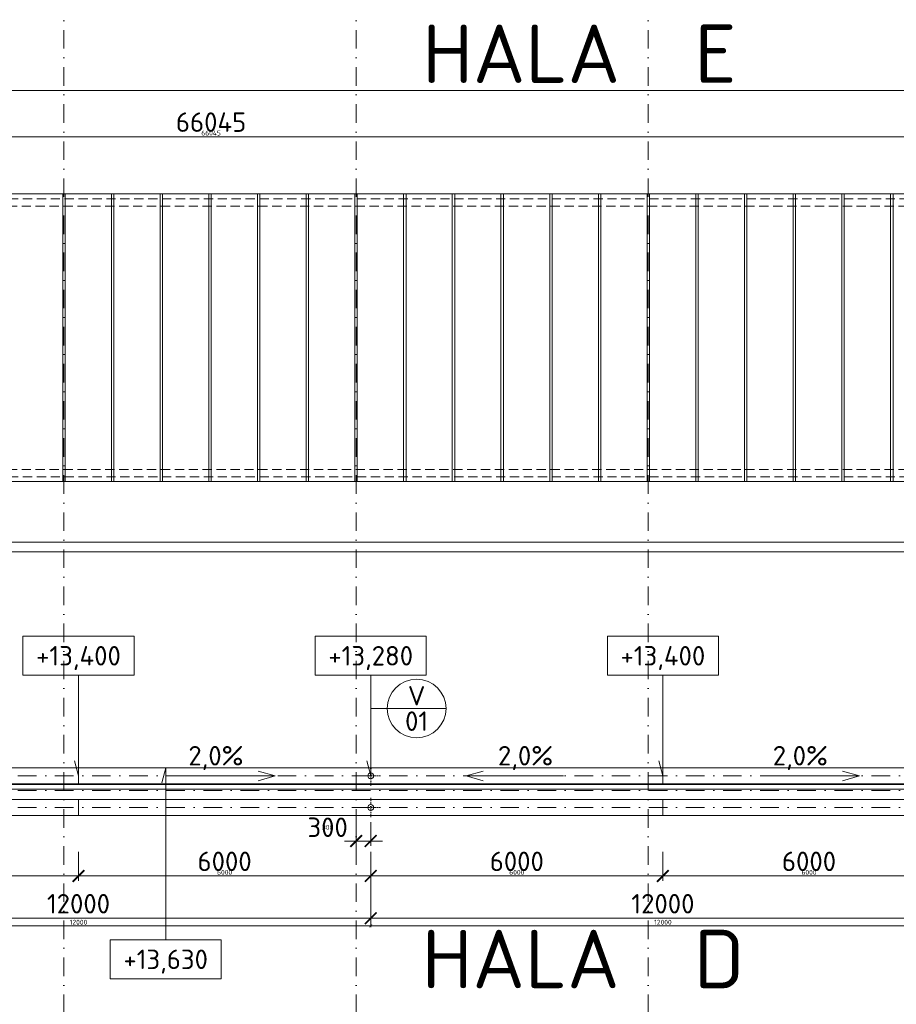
# Model space of a CAD drawing. Header units: millimetres. Extents: x -916886 to 3713765, y -2985421 to 1675785.
# Tile 169 of 256: x 107642 to 125642, y 227259 to 247484. Entities that reach past the tile are written whole.
import ezdxf
from ezdxf.enums import TextEntityAlignment as Align

# ---------------------------------------------------------------- set-up
doc = ezdxf.new("R2010")
doc.units = ezdxf.units.MM
for name, pattern in [('CENTERX2', [101.6, 63.5, -12.7, 12.7, -12.7]), ('DASHDOT', [25.4, 12.7, -6.35, 0, -6.35]), ('ČÁRKOVANÁ', [19.05, 12.7, -6.35])]:
    doc.linetypes.add(name, pattern=pattern)
doc.layers.get('Defpoints').update_dxf_attribs({"color": 8})
for name, color, linetype, lineweight in [('A99_N_kce-pohl', 1, 'Continuous', 9), ('A99_N_koty-200', 5, 'Continuous', 5), ('A99_N_koty-200 @ 200', 5, 'Continuous', 5), ('A99_N_koty-200 @ 50 (2)', 5, 'Continuous', 5), ('A99_N_koty-vysk', 160, 'Continuous', 9), ('A99_N_txt-popis-200', 240, 'Continuous', 5), ('A99_N_znaceni 200', 5, 'Continuous', 5), ('A99_S_kce-pohl', 7, 'Continuous', 5), ('A99_S_osy', 1, 'CENTERX2', 5)]:
    doc.layers.add(name, color=color, linetype=linetype, lineweight=lineweight)
doc.styles.add('A99_kota', font='isocpeur.ttf', dxfattribs={"height": 2})
doc.styles.add('A99_popis', font='isocpeur.ttf')
doc.styles.add('ad_popis 100', font='isocpeur.ttf', dxfattribs={"height": 200})
doc.dimstyles.new('A99_kota_200 new', dxfattribs={"dimscale": 200, "dimtxt": 2, "dimasz": 1.2, "dimexe": 0.5, "dimexo": 1.5, "dimgap": 0.5, "dimtad": 1, "dimdec": 0, "dimzin": 3, "dimdsep": 46, "dimtxsty": 'A99_kota', "dimblk": 'ARCHTICK', "dimcen": 2.5, "dimazin": 2, "dimtfac": 0.75, "dimtdec": 0, "dimtix": 1, "dimtmove": 2, "dimatfit": 0, "dimfxl": 0, "dimtolj": 1, "dimtzin": 0, "dimlwd": 5, "dimlwe": 5, "dimarcsym": 0})

# ---------------------------------------------------------------- blocks, each defined once
blk = doc.blocks.new('_ArchTick')
at = {"color": 0, "linetype": 'ByBlock', "const_width": 0.15}
blk.add_lwpolyline([(-0.5, -0.5), (0.5, 0.5)], dxfattribs=at)
blk = doc.blocks.new('*D3480')
at = {"layer": 'A99_N_koty-200', "color": 0, "linetype": 'Continuous', "lineweight": 5, "transparency": 16777216}
for p, q in [((114550, 231000), (114550, 230512.5)), ((114850, 231000), (114850, 230512.5)), ((114550, 230612.5), (114310, 230612.5)), ((114550, 230612.5), (114850, 230612.5)), ((114850, 230612.5), (115090, 230612.5))]:
    blk.add_line(p, q, dxfattribs=at)
at = {"layer": 'Defpoints', "color": 0, "linetype": 'Continuous', "lineweight": 0, "transparency": 16777216}
for p in [(114550, 231300), (114850, 231300), (114850, 230612.5)]:
    blk.add_point(p, dxfattribs=at)
at = {"layer": 'A99_N_koty-200', "color": 0, "linetype": 'Continuous', "lineweight": 5, "transparency": 16777216, "xscale": 240, "yscale": 240, "zscale": 240}
blk.add_blockref('_ArchTick', (114550, 230612.5), dxfattribs=at)
at = {"layer": 'A99_N_koty-200', "color": 0, "linetype": 'Continuous', "lineweight": 5, "transparency": 16777216, "xscale": 240, "yscale": 240, "zscale": 240, "rotation": 180}
blk.add_blockref('_ArchTick', (114850, 230612.5), dxfattribs=at)
at = {"layer": 'A99_N_koty-200', "color": 0, "linetype": 'Continuous', "transparency": 16777216, "insert": (113965, 230895), "char_height": 400, "attachment_point": 5, "style": 'A99_kota'}
blk.add_mtext('\\A1;300', dxfattribs=at)
blk = doc.blocks.new('*D3481')
at = {"layer": 'A99_N_koty-200', "color": 0, "linetype": 'Continuous', "lineweight": 5, "transparency": 16777216}
for p, q in [((114550, 230812.5), (114550, 230587.5)), ((114850, 230812.5), (114850, 230587.5)), ((114550, 230612.5), (114490, 230612.5)), ((114550, 230612.5), (114850, 230612.5)), ((114850, 230612.5), (114910, 230612.5))]:
    blk.add_line(p, q, dxfattribs=at)
at = {"layer": 'Defpoints', "color": 0, "linetype": 'Continuous', "lineweight": 0, "transparency": 16777216}
for p in [(114550, 231300), (114850, 231300), (114850, 230612.5)]:
    blk.add_point(p, dxfattribs=at)
at = {"layer": 'A99_N_koty-200', "color": 0, "linetype": 'Continuous', "lineweight": 5, "transparency": 16777216, "xscale": 60, "yscale": 60, "zscale": 60}
blk.add_blockref('_ArchTick', (114550, 230612.5), dxfattribs=at)
at = {"layer": 'A99_N_koty-200', "color": 0, "linetype": 'Continuous', "lineweight": 5, "transparency": 16777216, "xscale": 60, "yscale": 60, "zscale": 60, "rotation": 180}
blk.add_blockref('_ArchTick', (114850, 230612.5), dxfattribs=at)
at = {"layer": 'A99_N_koty-200', "color": 0, "linetype": 'Continuous', "transparency": 16777216, "insert": (113965, 230895), "char_height": 100, "attachment_point": 5, "style": 'A99_kota'}
blk.add_mtext('\\A1;300', dxfattribs=at)
blk = doc.blocks.new('*D3486')
at = {"layer": 'A99_N_koty-200', "color": 0, "linetype": 'Continuous', "lineweight": 5, "transparency": 16777216}
for p, q in [((102850, 229825), (102850, 228925)), ((114850, 229825), (114850, 228925)), ((102850, 229025), (114850, 229025))]:
    blk.add_line(p, q, dxfattribs=at)
at = {"layer": 'Defpoints', "color": 0, "linetype": 'Continuous', "lineweight": 0, "transparency": 16777216}
for p in [(102850, 231300), (114850, 231300), (114850, 229025)]:
    blk.add_point(p, dxfattribs=at)
at = {"layer": 'A99_N_koty-200', "color": 0, "linetype": 'Continuous', "lineweight": 5, "transparency": 16777216, "xscale": 240, "yscale": 240, "zscale": 240, "rotation": 180}
blk.add_blockref('_ArchTick', (102850, 229025), dxfattribs=at)
at = {"layer": 'A99_N_koty-200', "color": 0, "linetype": 'Continuous', "lineweight": 5, "transparency": 16777216, "xscale": 240, "yscale": 240, "zscale": 240}
blk.add_blockref('_ArchTick', (114850, 229025), dxfattribs=at)
at = {"layer": 'A99_N_koty-200', "color": 0, "linetype": 'Continuous', "transparency": 16777216, "insert": (108850, 229325), "char_height": 400, "attachment_point": 5, "style": 'A99_kota'}
blk.add_mtext('\\A1;12000', dxfattribs=at)
blk = doc.blocks.new('*D3487')
at = {"layer": 'A99_N_koty-200', "color": 0, "linetype": 'Continuous', "lineweight": 5, "transparency": 16777216}
for p, q in [((102850, 229070), (102850, 228845)), ((114850, 229070), (114850, 228845)), ((102850, 228870), (114850, 228870))]:
    blk.add_line(p, q, dxfattribs=at)
at = {"layer": 'Defpoints', "color": 0, "linetype": 'Continuous', "lineweight": 0, "transparency": 16777216}
for p in [(102850, 231300), (114850, 231300), (114850, 228870)]:
    blk.add_point(p, dxfattribs=at)
at = {"layer": 'A99_N_koty-200', "color": 0, "linetype": 'Continuous', "lineweight": 5, "transparency": 16777216, "xscale": 60, "yscale": 60, "zscale": 60, "rotation": 180}
blk.add_blockref('_ArchTick', (102850, 228870), dxfattribs=at)
at = {"layer": 'A99_N_koty-200', "color": 0, "linetype": 'Continuous', "lineweight": 5, "transparency": 16777216, "xscale": 60, "yscale": 60, "zscale": 60}
blk.add_blockref('_ArchTick', (114850, 228870), dxfattribs=at)
at = {"layer": 'A99_N_koty-200', "color": 0, "linetype": 'Continuous', "transparency": 16777216, "insert": (108850, 228945), "char_height": 100, "attachment_point": 5, "style": 'A99_kota'}
blk.add_mtext('\\A1;12000', dxfattribs=at)
blk = doc.blocks.new('*D3489')
at = {"layer": 'A99_N_koty-200', "color": 0, "linetype": 'Continuous', "lineweight": 5, "transparency": 16777216}
for p, q in [((102850, 230390), (102850, 229795)), ((108850, 230390), (108850, 229795)), ((102850, 229895), (108850, 229895))]:
    blk.add_line(p, q, dxfattribs=at)
at = {"layer": 'Defpoints', "color": 0, "linetype": 'Continuous', "lineweight": 0, "transparency": 16777216}
for p in [(102850, 230690), (108850, 230690), (108850, 229895)]:
    blk.add_point(p, dxfattribs=at)
at = {"layer": 'A99_N_koty-200', "color": 0, "linetype": 'Continuous', "lineweight": 5, "transparency": 16777216, "xscale": 240, "yscale": 240, "zscale": 240, "rotation": 180}
blk.add_blockref('_ArchTick', (102850, 229895), dxfattribs=at)
at = {"layer": 'A99_N_koty-200', "color": 0, "linetype": 'Continuous', "lineweight": 5, "transparency": 16777216, "xscale": 240, "yscale": 240, "zscale": 240}
blk.add_blockref('_ArchTick', (108850, 229895), dxfattribs=at)
at = {"layer": 'A99_N_koty-200', "color": 0, "linetype": 'Continuous', "transparency": 16777216, "insert": (105850, 230195), "char_height": 400, "attachment_point": 5, "style": 'A99_kota'}
blk.add_mtext('\\A1;6000', dxfattribs=at)
blk = doc.blocks.new('*D3490')
at = {"layer": 'A99_N_koty-200', "color": 0, "linetype": 'Continuous', "lineweight": 5, "transparency": 16777216}
for p, q in [((102850, 230095), (102850, 229870)), ((108850, 230095), (108850, 229870)), ((102850, 229895), (108850, 229895))]:
    blk.add_line(p, q, dxfattribs=at)
at = {"layer": 'Defpoints', "color": 0, "linetype": 'Continuous', "lineweight": 0, "transparency": 16777216}
for p in [(102850, 230690), (108850, 230690), (108850, 229895)]:
    blk.add_point(p, dxfattribs=at)
at = {"layer": 'A99_N_koty-200', "color": 0, "linetype": 'Continuous', "lineweight": 5, "transparency": 16777216, "xscale": 60, "yscale": 60, "zscale": 60, "rotation": 180}
blk.add_blockref('_ArchTick', (102850, 229895), dxfattribs=at)
at = {"layer": 'A99_N_koty-200', "color": 0, "linetype": 'Continuous', "lineweight": 5, "transparency": 16777216, "xscale": 60, "yscale": 60, "zscale": 60}
blk.add_blockref('_ArchTick', (108850, 229895), dxfattribs=at)
at = {"layer": 'A99_N_koty-200', "color": 0, "linetype": 'Continuous', "transparency": 16777216, "insert": (105850, 229970), "char_height": 100, "attachment_point": 5, "style": 'A99_kota'}
blk.add_mtext('\\A1;6000', dxfattribs=at)
blk = doc.blocks.new('*D3492')
at = {"layer": 'A99_N_koty-200', "color": 0, "linetype": 'Continuous', "lineweight": 5, "transparency": 16777216}
for p, q in [((108850, 230390), (108850, 229795)), ((114850, 230390), (114850, 229795)), ((114850, 229895), (108850, 229895))]:
    blk.add_line(p, q, dxfattribs=at)
at = {"layer": 'Defpoints', "color": 0, "linetype": 'Continuous', "lineweight": 0, "transparency": 16777216}
for p in [(108850, 230690), (114850, 230690), (108850, 229895)]:
    blk.add_point(p, dxfattribs=at)
at = {"layer": 'A99_N_koty-200', "color": 0, "linetype": 'Continuous', "lineweight": 5, "transparency": 16777216, "xscale": 240, "yscale": 240, "zscale": 240, "rotation": 180}
blk.add_blockref('_ArchTick', (108850, 229895), dxfattribs=at)
at = {"layer": 'A99_N_koty-200', "color": 0, "linetype": 'Continuous', "lineweight": 5, "transparency": 16777216, "xscale": 240, "yscale": 240, "zscale": 240}
blk.add_blockref('_ArchTick', (114850, 229895), dxfattribs=at)
at = {"layer": 'A99_N_koty-200', "color": 0, "linetype": 'Continuous', "transparency": 16777216, "insert": (111850, 230195), "char_height": 400, "attachment_point": 5, "style": 'A99_kota'}
blk.add_mtext('\\A1;6000', dxfattribs=at)
blk = doc.blocks.new('*D3493')
at = {"layer": 'A99_N_koty-200', "color": 0, "linetype": 'Continuous', "lineweight": 5, "transparency": 16777216}
for p, q in [((108850, 230095), (108850, 229870)), ((114850, 230095), (114850, 229870)), ((114850, 229895), (108850, 229895))]:
    blk.add_line(p, q, dxfattribs=at)
at = {"layer": 'Defpoints', "color": 0, "linetype": 'Continuous', "lineweight": 0, "transparency": 16777216}
for p in [(108850, 230690), (114850, 230690), (108850, 229895)]:
    blk.add_point(p, dxfattribs=at)
at = {"layer": 'A99_N_koty-200', "color": 0, "linetype": 'Continuous', "lineweight": 5, "transparency": 16777216, "xscale": 60, "yscale": 60, "zscale": 60, "rotation": 180}
blk.add_blockref('_ArchTick', (108850, 229895), dxfattribs=at)
at = {"layer": 'A99_N_koty-200', "color": 0, "linetype": 'Continuous', "lineweight": 5, "transparency": 16777216, "xscale": 60, "yscale": 60, "zscale": 60}
blk.add_blockref('_ArchTick', (114850, 229895), dxfattribs=at)
at = {"layer": 'A99_N_koty-200', "color": 0, "linetype": 'Continuous', "transparency": 16777216, "insert": (111850, 229970), "char_height": 100, "attachment_point": 5, "style": 'A99_kota'}
blk.add_mtext('\\A1;6000', dxfattribs=at)
blk = doc.blocks.new('*U62')
at = {"color": 0, "linetype": 'ByBlock'}
for p, q in [((5.7, -4), (5.7, -14.35)), ((5.7, -14.35), (5.29, -12.8))]:
    blk.add_line(p, q, dxfattribs=at)
blk.add_lwpolyline([(0, -4), (11.4, -4), (11.4, 0), (0, 0)], close=True, dxfattribs=at)
at = {"color": 0, "linetype": 'ByBlock', "style": 'A99_kota'}
for tag, p in [('VYSKA', (5.7, -2.24)), ('VYSKA_POPIS1', (5.7, -6.04)), ('VYSKA_POPIS2', (5.9, -9.54)), ('VYSKA_POPIS3', (5.9, -13.04))]:
    blk.add_attdef(tag, text='', height=2, dxfattribs=at).set_placement(p, align=Align.MIDDLE)
blk = doc.blocks.new('*D3546')
at = {"layer": 'A99_N_koty-200', "color": 0, "linetype": 'Continuous', "lineweight": 5, "transparency": 16777216}
for p, q in [((114850, 229825), (114850, 228925)), ((126850, 229825), (126850, 228925)), ((114850, 229025), (126850, 229025))]:
    blk.add_line(p, q, dxfattribs=at)
at = {"layer": 'Defpoints', "color": 0, "linetype": 'Continuous', "lineweight": 0, "transparency": 16777216}
for p in [(114850, 231300), (126850, 231300), (126850, 229025)]:
    blk.add_point(p, dxfattribs=at)
at = {"layer": 'A99_N_koty-200', "color": 0, "linetype": 'Continuous', "lineweight": 5, "transparency": 16777216, "xscale": 240, "yscale": 240, "zscale": 240, "rotation": 180}
blk.add_blockref('_ArchTick', (114850, 229025), dxfattribs=at)
at = {"layer": 'A99_N_koty-200', "color": 0, "linetype": 'Continuous', "lineweight": 5, "transparency": 16777216, "xscale": 240, "yscale": 240, "zscale": 240}
blk.add_blockref('_ArchTick', (126850, 229025), dxfattribs=at)
at = {"layer": 'A99_N_koty-200', "color": 0, "linetype": 'Continuous', "transparency": 16777216, "insert": (120850, 229325), "char_height": 400, "attachment_point": 5, "style": 'A99_kota'}
blk.add_mtext('\\A1;12000', dxfattribs=at)
blk = doc.blocks.new('*D3547')
at = {"layer": 'A99_N_koty-200', "color": 0, "linetype": 'Continuous', "lineweight": 5, "transparency": 16777216}
for p, q in [((114850, 229070), (114850, 228845)), ((126850, 229070), (126850, 228845)), ((114850, 228870), (126850, 228870))]:
    blk.add_line(p, q, dxfattribs=at)
at = {"layer": 'Defpoints', "color": 0, "linetype": 'Continuous', "lineweight": 0, "transparency": 16777216}
for p in [(114850, 231300), (126850, 231300), (126850, 228870)]:
    blk.add_point(p, dxfattribs=at)
at = {"layer": 'A99_N_koty-200', "color": 0, "linetype": 'Continuous', "lineweight": 5, "transparency": 16777216, "xscale": 60, "yscale": 60, "zscale": 60, "rotation": 180}
blk.add_blockref('_ArchTick', (114850, 228870), dxfattribs=at)
at = {"layer": 'A99_N_koty-200', "color": 0, "linetype": 'Continuous', "lineweight": 5, "transparency": 16777216, "xscale": 60, "yscale": 60, "zscale": 60}
blk.add_blockref('_ArchTick', (126850, 228870), dxfattribs=at)
at = {"layer": 'A99_N_koty-200', "color": 0, "linetype": 'Continuous', "transparency": 16777216, "insert": (120850, 228945), "char_height": 100, "attachment_point": 5, "style": 'A99_kota'}
blk.add_mtext('\\A1;12000', dxfattribs=at)
blk = doc.blocks.new('*D3549')
at = {"layer": 'A99_N_koty-200', "color": 0, "linetype": 'Continuous', "lineweight": 5, "transparency": 16777216}
for p, q in [((114850, 230390), (114850, 229795)), ((120850, 230390), (120850, 229795)), ((114850, 229895), (120850, 229895))]:
    blk.add_line(p, q, dxfattribs=at)
at = {"layer": 'Defpoints', "color": 0, "linetype": 'Continuous', "lineweight": 0, "transparency": 16777216}
for p in [(114850, 230690), (120850, 230690), (120850, 229895)]:
    blk.add_point(p, dxfattribs=at)
at = {"layer": 'A99_N_koty-200', "color": 0, "linetype": 'Continuous', "lineweight": 5, "transparency": 16777216, "xscale": 240, "yscale": 240, "zscale": 240, "rotation": 180}
blk.add_blockref('_ArchTick', (114850, 229895), dxfattribs=at)
at = {"layer": 'A99_N_koty-200', "color": 0, "linetype": 'Continuous', "lineweight": 5, "transparency": 16777216, "xscale": 240, "yscale": 240, "zscale": 240}
blk.add_blockref('_ArchTick', (120850, 229895), dxfattribs=at)
at = {"layer": 'A99_N_koty-200', "color": 0, "linetype": 'Continuous', "transparency": 16777216, "insert": (117850, 230195), "char_height": 400, "attachment_point": 5, "style": 'A99_kota'}
blk.add_mtext('\\A1;6000', dxfattribs=at)
blk = doc.blocks.new('*D3550')
at = {"layer": 'A99_N_koty-200', "color": 0, "linetype": 'Continuous', "lineweight": 5, "transparency": 16777216}
for p, q in [((114850, 230095), (114850, 229870)), ((120850, 230095), (120850, 229870)), ((114850, 229895), (120850, 229895))]:
    blk.add_line(p, q, dxfattribs=at)
at = {"layer": 'Defpoints', "color": 0, "linetype": 'Continuous', "lineweight": 0, "transparency": 16777216}
for p in [(114850, 230690), (120850, 230690), (120850, 229895)]:
    blk.add_point(p, dxfattribs=at)
at = {"layer": 'A99_N_koty-200', "color": 0, "linetype": 'Continuous', "lineweight": 5, "transparency": 16777216, "xscale": 60, "yscale": 60, "zscale": 60, "rotation": 180}
blk.add_blockref('_ArchTick', (114850, 229895), dxfattribs=at)
at = {"layer": 'A99_N_koty-200', "color": 0, "linetype": 'Continuous', "lineweight": 5, "transparency": 16777216, "xscale": 60, "yscale": 60, "zscale": 60}
blk.add_blockref('_ArchTick', (120850, 229895), dxfattribs=at)
at = {"layer": 'A99_N_koty-200', "color": 0, "linetype": 'Continuous', "transparency": 16777216, "insert": (117850, 229970), "char_height": 100, "attachment_point": 5, "style": 'A99_kota'}
blk.add_mtext('\\A1;6000', dxfattribs=at)
blk = doc.blocks.new('*D3552')
at = {"layer": 'A99_N_koty-200', "color": 0, "linetype": 'Continuous', "lineweight": 5, "transparency": 16777216}
for p, q in [((120850, 230390), (120850, 229795)), ((126850, 230390), (126850, 229795)), ((126850, 229895), (120850, 229895))]:
    blk.add_line(p, q, dxfattribs=at)
at = {"layer": 'Defpoints', "color": 0, "linetype": 'Continuous', "lineweight": 0, "transparency": 16777216}
for p in [(120850, 230690), (126850, 230690), (120850, 229895)]:
    blk.add_point(p, dxfattribs=at)
at = {"layer": 'A99_N_koty-200', "color": 0, "linetype": 'Continuous', "lineweight": 5, "transparency": 16777216, "xscale": 240, "yscale": 240, "zscale": 240, "rotation": 180}
blk.add_blockref('_ArchTick', (120850, 229895), dxfattribs=at)
at = {"layer": 'A99_N_koty-200', "color": 0, "linetype": 'Continuous', "lineweight": 5, "transparency": 16777216, "xscale": 240, "yscale": 240, "zscale": 240}
blk.add_blockref('_ArchTick', (126850, 229895), dxfattribs=at)
at = {"layer": 'A99_N_koty-200', "color": 0, "linetype": 'Continuous', "transparency": 16777216, "insert": (123850, 230195), "char_height": 400, "attachment_point": 5, "style": 'A99_kota'}
blk.add_mtext('\\A1;6000', dxfattribs=at)
blk = doc.blocks.new('*D3553')
at = {"layer": 'A99_N_koty-200', "color": 0, "linetype": 'Continuous', "lineweight": 5, "transparency": 16777216}
for p, q in [((120850, 230095), (120850, 229870)), ((126850, 230095), (126850, 229870)), ((126850, 229895), (120850, 229895))]:
    blk.add_line(p, q, dxfattribs=at)
at = {"layer": 'Defpoints', "color": 0, "linetype": 'Continuous', "lineweight": 0, "transparency": 16777216}
for p in [(120850, 230690), (126850, 230690), (120850, 229895)]:
    blk.add_point(p, dxfattribs=at)
at = {"layer": 'A99_N_koty-200', "color": 0, "linetype": 'Continuous', "lineweight": 5, "transparency": 16777216, "xscale": 60, "yscale": 60, "zscale": 60, "rotation": 180}
blk.add_blockref('_ArchTick', (120850, 229895), dxfattribs=at)
at = {"layer": 'A99_N_koty-200', "color": 0, "linetype": 'Continuous', "lineweight": 5, "transparency": 16777216, "xscale": 60, "yscale": 60, "zscale": 60}
blk.add_blockref('_ArchTick', (126850, 229895), dxfattribs=at)
at = {"layer": 'A99_N_koty-200', "color": 0, "linetype": 'Continuous', "transparency": 16777216, "insert": (123850, 229970), "char_height": 100, "attachment_point": 5, "style": 'A99_kota'}
blk.add_mtext('\\A1;6000', dxfattribs=at)
blk = doc.blocks.new('*U487')
at = {"color": 0, "linetype": 'ByBlock'}
for p, q in [((5.7, 17.65), (5.29, 16.1)), ((5.7, 0), (5.7, 17.65))]:
    blk.add_line(p, q, dxfattribs=at)
blk.add_lwpolyline([(0, -4), (11.4, -4), (11.4, 0), (0, 0)], close=True, dxfattribs=at)
at = {"color": 0, "linetype": 'ByBlock', "style": 'A99_kota'}
for tag, p in [('VYSKA', (5.7, -2.24)), ('VYSKA_POPIS1', (5.7, -6.04)), ('VYSKA_POPIS2', (5.9, -9.54)), ('VYSKA_POPIS3', (5.9, -13.04))]:
    blk.add_attdef(tag, text='', height=2, dxfattribs=at).set_placement(p, align=Align.MIDDLE)
blk = doc.blocks.new('*U20')
at = {"color": 0, "linetype": 'ByBlock'}
blk.add_line((-3.02, 0), (3.02, 0), dxfattribs=at)
blk.add_circle((0, 0), 3.02, dxfattribs=at)
at = {"color": 0, "linetype": 'ByBlock', "style": 'A99_popis'}
for tag, p in [('KATEGORIE', (0, 1.31)), ('PRVEK', (0, -1.3))]:
    blk.add_attdef(tag, text='', height=2, dxfattribs=at).set_placement(p, align=Align.MIDDLE_CENTER)
blk = doc.blocks.new('*D4131')
at = {"layer": 'A99_N_koty-200', "color": 0, "linetype": 'Continuous', "lineweight": 5, "transparency": 16777216}
for p, q in [((11930, 245230), (11930, 246130)), ((11930, 246030), (144620, 246030)), ((144620, 245230), (144620, 246130))]:
    blk.add_line(p, q, dxfattribs=at)
at = {"layer": 'Defpoints', "color": 0, "linetype": 'Continuous', "lineweight": 0, "transparency": 16777216}
for p in [(144620, 246030), (11930, 243905), (144620, 243905)]:
    blk.add_point(p, dxfattribs=at)
at = {"layer": 'A99_N_koty-200', "color": 0, "linetype": 'Continuous', "lineweight": 5, "transparency": 16777216, "xscale": 240, "yscale": 240, "zscale": 240, "rotation": 180}
blk.add_blockref('_ArchTick', (11930, 246030), dxfattribs=at)
at = {"layer": 'A99_N_koty-200', "color": 0, "linetype": 'Continuous', "lineweight": 5, "transparency": 16777216, "xscale": 240, "yscale": 240, "zscale": 240}
blk.add_blockref('_ArchTick', (144620, 246030), dxfattribs=at)
at = {"layer": 'A99_N_koty-200', "color": 0, "linetype": 'Continuous', "transparency": 16777216, "insert": (77020, 246330), "char_height": 400, "attachment_point": 5, "style": 'A99_kota'}
blk.add_mtext('\\A1;132690', dxfattribs=at)
blk = doc.blocks.new('*D4132')
at = {"layer": 'A99_N_koty-200', "color": 0, "linetype": 'Continuous', "lineweight": 5, "transparency": 16777216}
for p, q in [((11930, 245830), (11930, 246055)), ((11930, 246030), (144620, 246030)), ((144620, 245830), (144620, 246055))]:
    blk.add_line(p, q, dxfattribs=at)
at = {"layer": 'Defpoints', "color": 0, "linetype": 'Continuous', "lineweight": 0, "transparency": 16777216}
for p in [(144620, 246030), (11930, 243905), (144620, 243905)]:
    blk.add_point(p, dxfattribs=at)
at = {"layer": 'A99_N_koty-200', "color": 0, "linetype": 'Continuous', "lineweight": 5, "transparency": 16777216, "xscale": 60, "yscale": 60, "zscale": 60, "rotation": 180}
blk.add_blockref('_ArchTick', (11930, 246030), dxfattribs=at)
at = {"layer": 'A99_N_koty-200', "color": 0, "linetype": 'Continuous', "lineweight": 5, "transparency": 16777216, "xscale": 60, "yscale": 60, "zscale": 60}
blk.add_blockref('_ArchTick', (144620, 246030), dxfattribs=at)
at = {"layer": 'A99_N_koty-200', "color": 0, "linetype": 'Continuous', "transparency": 16777216, "insert": (78275, 246105), "char_height": 100, "attachment_point": 5, "style": 'A99_kota'}
blk.add_mtext('\\A1;132690', dxfattribs=at)
blk = doc.blocks.new('*D4182')
at = {"layer": 'A99_N_koty-200', "color": 0, "linetype": 'Continuous', "lineweight": 5, "transparency": 16777216}
for p, q in [((5860, 236755), (5860, 236855)), ((150690, 236755), (150690, 236855)), ((5860, 236755), (150690, 236755))]:
    blk.add_line(p, q, dxfattribs=at)
at = {"layer": 'Defpoints', "color": 0, "linetype": 'Continuous', "lineweight": 0, "transparency": 16777216}
for p in [(150690, 236755), (150690, 236755), (5860, 236550)]:
    blk.add_point(p, dxfattribs=at)
at = {"layer": 'A99_N_koty-200', "color": 0, "linetype": 'Continuous', "lineweight": 5, "transparency": 16777216, "xscale": 240, "yscale": 240, "zscale": 240, "rotation": 180}
blk.add_blockref('_ArchTick', (5860, 236755), dxfattribs=at)
at = {"layer": 'A99_N_koty-200', "color": 0, "linetype": 'Continuous', "lineweight": 5, "transparency": 16777216, "xscale": 240, "yscale": 240, "zscale": 240}
blk.add_blockref('_ArchTick', (150690, 236755), dxfattribs=at)
at = {"layer": 'A99_N_koty-200', "color": 0, "linetype": 'Continuous', "transparency": 16777216, "insert": (76950, 237055), "char_height": 400, "attachment_point": 5, "style": 'A99_kota'}
blk.add_mtext('\\A1;144830', dxfattribs=at)
blk = doc.blocks.new('*D4183')
at = {"layer": 'A99_N_koty-200', "color": 0, "linetype": 'Continuous', "lineweight": 5, "transparency": 16777216}
for p, q in [((150690, 236680), (150690, 236525)), ((5860, 236550), (5860, 236575)), ((5860, 236550), (150690, 236550))]:
    blk.add_line(p, q, dxfattribs=at)
at = {"layer": 'Defpoints', "color": 0, "linetype": 'Continuous', "lineweight": 0, "transparency": 16777216}
for p in [(150690, 236755), (5860, 236550), (150690, 236550)]:
    blk.add_point(p, dxfattribs=at)
at = {"layer": 'A99_N_koty-200', "color": 0, "linetype": 'Continuous', "lineweight": 5, "transparency": 16777216, "xscale": 60, "yscale": 60, "zscale": 60, "rotation": 180}
blk.add_blockref('_ArchTick', (5860, 236550), dxfattribs=at)
at = {"layer": 'A99_N_koty-200', "color": 0, "linetype": 'Continuous', "lineweight": 5, "transparency": 16777216, "xscale": 60, "yscale": 60, "zscale": 60}
blk.add_blockref('_ArchTick', (150690, 236550), dxfattribs=at)
at = {"layer": 'A99_N_koty-200', "color": 0, "linetype": 'Continuous', "transparency": 16777216, "insert": (78275, 236625), "char_height": 100, "attachment_point": 5, "style": 'A99_kota'}
blk.add_mtext('\\A1;144830', dxfattribs=at)
blk = doc.blocks.new('*D4341')
at = {"layer": 'A99_N_koty-200', "color": 0, "linetype": 'Continuous', "lineweight": 5, "transparency": 16777216}
for p, q in [((78550, 244280), (78550, 245180)), ((144595, 244280), (144595, 245180)), ((144595, 245080), (78550, 245080))]:
    blk.add_line(p, q, dxfattribs=at)
at = {"layer": 'Defpoints', "color": 0, "linetype": 'Continuous', "lineweight": 0, "transparency": 16777216}
for p in [(78550, 245080), (78550, 243905), (144595, 243905)]:
    blk.add_point(p, dxfattribs=at)
at = {"layer": 'A99_N_koty-200', "color": 0, "linetype": 'Continuous', "lineweight": 5, "transparency": 16777216, "xscale": 240, "yscale": 240, "zscale": 240, "rotation": 180}
blk.add_blockref('_ArchTick', (78550, 245080), dxfattribs=at)
at = {"layer": 'A99_N_koty-200', "color": 0, "linetype": 'Continuous', "lineweight": 5, "transparency": 16777216, "xscale": 240, "yscale": 240, "zscale": 240}
blk.add_blockref('_ArchTick', (144595, 245080), dxfattribs=at)
at = {"layer": 'A99_N_koty-200', "color": 0, "linetype": 'Continuous', "transparency": 16777216, "insert": (111572.5, 245380), "char_height": 400, "attachment_point": 5, "style": 'A99_kota'}
blk.add_mtext('\\A1;66045', dxfattribs=at)
blk = doc.blocks.new('*D4342')
at = {"layer": 'A99_N_koty-200', "color": 0, "linetype": 'Continuous', "lineweight": 5, "transparency": 16777216}
for p, q in [((78550, 244880), (78550, 245105)), ((144595, 245080), (78550, 245080)), ((144595, 244880), (144595, 245105))]:
    blk.add_line(p, q, dxfattribs=at)
at = {"layer": 'Defpoints', "color": 0, "linetype": 'Continuous', "lineweight": 0, "transparency": 16777216}
for p in [(78550, 245080), (78550, 243905), (144595, 243905)]:
    blk.add_point(p, dxfattribs=at)
at = {"layer": 'A99_N_koty-200', "color": 0, "linetype": 'Continuous', "lineweight": 5, "transparency": 16777216, "xscale": 60, "yscale": 60, "zscale": 60, "rotation": 180}
blk.add_blockref('_ArchTick', (78550, 245080), dxfattribs=at)
at = {"layer": 'A99_N_koty-200', "color": 0, "linetype": 'Continuous', "lineweight": 5, "transparency": 16777216, "xscale": 60, "yscale": 60, "zscale": 60}
blk.add_blockref('_ArchTick', (144595, 245080), dxfattribs=at)
at = {"layer": 'A99_N_koty-200', "color": 0, "linetype": 'Continuous', "transparency": 16777216, "insert": (111572.5, 245155), "char_height": 100, "attachment_point": 5, "style": 'A99_kota'}
blk.add_mtext('\\A1;66045', dxfattribs=at)
blk = doc.blocks.new('*U4844')
at = {"layer": 'A99_N_koty-200 @ 200', "linetype": 'Continuous'}
dim = blk.add_linear_dim(base=(114850, 230612.5), p1=(114550, 231300), p2=(114850, 231300), dimstyle='A99_kota_200 new', override={"dimscale": 200, "dimtix": 1, "dimtofl": 1, "dimtmove": 2, "dimatfit": 0}, dxfattribs=at)
dim.commit()
dim.dimension.update_dxf_attribs({"geometry": '*D3480', "text_midpoint": (113965, 230895), "dimtype": 128})
at = {"layer": 'A99_N_koty-200 @ 50 (2)', "linetype": 'Continuous'}
dim = blk.add_linear_dim(base=(114850, 230612.5), p1=(114550, 231300), p2=(114850, 231300), dimstyle='A99_kota_200 new', override={"dimscale": 50, "dimtix": 1, "dimtofl": 1, "dimtmove": 2, "dimatfit": 0}, dxfattribs=at)
dim.commit()
dim.dimension.update_dxf_attribs({"geometry": '*D3481', "text_midpoint": (113965, 230895), "dimtype": 128})
blk = doc.blocks.new('*U4846')
at = {"layer": 'A99_N_koty-200 @ 200', "linetype": 'Continuous'}
dim = blk.add_linear_dim(base=(114850, 229025), p1=(102850, 231300), p2=(114850, 231300), dimstyle='A99_kota_200 new', override={"dimscale": 200, "dimtix": 1, "dimtofl": 1, "dimtmove": 2, "dimatfit": 0}, dxfattribs=at)
dim.commit()
dim.dimension.update_dxf_attribs({"geometry": '*D3486', "text_midpoint": (108850, 229325)})
at = {"layer": 'A99_N_koty-200 @ 50 (2)', "linetype": 'Continuous'}
dim = blk.add_linear_dim(base=(114850, 228870), p1=(102850, 231300), p2=(114850, 231300), dimstyle='A99_kota_200 new', override={"dimscale": 50, "dimtix": 1, "dimtofl": 1, "dimtmove": 2, "dimatfit": 0}, dxfattribs=at)
dim.commit()
dim.dimension.update_dxf_attribs({"geometry": '*D3487', "text_midpoint": (108850, 228945)})
blk = doc.blocks.new('*U4847')
at = {"layer": 'A99_N_koty-200 @ 200', "linetype": 'Continuous'}
dim = blk.add_linear_dim(base=(108850, 229895), p1=(102850, 230690), p2=(108850, 230690), dimstyle='A99_kota_200 new', override={"dimscale": 200, "dimtix": 1, "dimtofl": 1, "dimtmove": 2, "dimatfit": 0}, dxfattribs=at)
dim.commit()
dim.dimension.update_dxf_attribs({"geometry": '*D3489', "text_midpoint": (105850, 230195)})
at = {"layer": 'A99_N_koty-200 @ 50 (2)', "linetype": 'Continuous'}
dim = blk.add_linear_dim(base=(108850, 229895), p1=(102850, 230690), p2=(108850, 230690), dimstyle='A99_kota_200 new', override={"dimscale": 50, "dimtix": 1, "dimtofl": 1, "dimtmove": 2, "dimatfit": 0}, dxfattribs=at)
dim.commit()
dim.dimension.update_dxf_attribs({"geometry": '*D3490', "text_midpoint": (105850, 229970)})
blk = doc.blocks.new('*U4848')
at = {"layer": 'A99_N_koty-200 @ 200', "linetype": 'Continuous'}
dim = blk.add_linear_dim(base=(108850, 229895), p1=(114850, 230690), p2=(108850, 230690), angle=180, dimstyle='A99_kota_200 new', override={"dimscale": 200, "dimtix": 1, "dimtofl": 1, "dimtmove": 2, "dimatfit": 0}, dxfattribs=at)
dim.commit()
dim.dimension.update_dxf_attribs({"geometry": '*D3492', "text_midpoint": (111850, 230195)})
at = {"layer": 'A99_N_koty-200 @ 50 (2)', "linetype": 'Continuous'}
dim = blk.add_linear_dim(base=(108850, 229895), p1=(114850, 230690), p2=(108850, 230690), angle=180, dimstyle='A99_kota_200 new', override={"dimscale": 50, "dimtix": 1, "dimtofl": 1, "dimtmove": 2, "dimatfit": 0}, dxfattribs=at)
dim.commit()
dim.dimension.update_dxf_attribs({"geometry": '*D3493', "text_midpoint": (111850, 229970)})
blk = doc.blocks.new('*U4866')
at = {"layer": 'A99_N_koty-200 @ 200', "linetype": 'Continuous'}
dim = blk.add_linear_dim(base=(126850, 229025), p1=(114850, 231300), p2=(126850, 231300), dimstyle='A99_kota_200 new', override={"dimscale": 200, "dimtix": 1, "dimtofl": 1, "dimtmove": 2, "dimatfit": 0}, dxfattribs=at)
dim.commit()
dim.dimension.update_dxf_attribs({"geometry": '*D3546', "text_midpoint": (120850, 229325)})
at = {"layer": 'A99_N_koty-200 @ 50 (2)', "linetype": 'Continuous'}
dim = blk.add_linear_dim(base=(126850, 228870), p1=(114850, 231300), p2=(126850, 231300), dimstyle='A99_kota_200 new', override={"dimscale": 50, "dimtix": 1, "dimtofl": 1, "dimtmove": 2, "dimatfit": 0}, dxfattribs=at)
dim.commit()
dim.dimension.update_dxf_attribs({"geometry": '*D3547', "text_midpoint": (120850, 228945)})
blk = doc.blocks.new('*U4867')
at = {"layer": 'A99_N_koty-200 @ 200', "linetype": 'Continuous'}
dim = blk.add_linear_dim(base=(120850, 229895), p1=(114850, 230690), p2=(120850, 230690), dimstyle='A99_kota_200 new', override={"dimscale": 200, "dimtix": 1, "dimtofl": 1, "dimtmove": 2, "dimatfit": 0}, dxfattribs=at)
dim.commit()
dim.dimension.update_dxf_attribs({"geometry": '*D3549', "text_midpoint": (117850, 230195)})
at = {"layer": 'A99_N_koty-200 @ 50 (2)', "linetype": 'Continuous'}
dim = blk.add_linear_dim(base=(120850, 229895), p1=(114850, 230690), p2=(120850, 230690), dimstyle='A99_kota_200 new', override={"dimscale": 50, "dimtix": 1, "dimtofl": 1, "dimtmove": 2, "dimatfit": 0}, dxfattribs=at)
dim.commit()
dim.dimension.update_dxf_attribs({"geometry": '*D3550', "text_midpoint": (117850, 229970)})
blk = doc.blocks.new('*U4868')
at = {"layer": 'A99_N_koty-200 @ 200', "linetype": 'Continuous'}
dim = blk.add_linear_dim(base=(120850, 229895), p1=(126850, 230690), p2=(120850, 230690), angle=180, dimstyle='A99_kota_200 new', override={"dimscale": 200, "dimtix": 1, "dimtofl": 1, "dimtmove": 2, "dimatfit": 0}, dxfattribs=at)
dim.commit()
dim.dimension.update_dxf_attribs({"geometry": '*D3552', "text_midpoint": (123850, 230195)})
at = {"layer": 'A99_N_koty-200 @ 50 (2)', "linetype": 'Continuous'}
dim = blk.add_linear_dim(base=(120850, 229895), p1=(126850, 230690), p2=(120850, 230690), angle=180, dimstyle='A99_kota_200 new', override={"dimscale": 50, "dimtix": 1, "dimtofl": 1, "dimtmove": 2, "dimatfit": 0}, dxfattribs=at)
dim.commit()
dim.dimension.update_dxf_attribs({"geometry": '*D3553', "text_midpoint": (123850, 229970)})
blk = doc.blocks.new('*U5087')
at = {"layer": 'A99_N_koty-200 @ 200', "linetype": 'Continuous'}
dim = blk.add_linear_dim(base=(144620, 246030), p1=(11930, 243905), p2=(144620, 243905), dimstyle='A99_kota_200 new', override={"dimscale": 200, "dimtix": 1, "dimtofl": 1, "dimtmove": 2, "dimatfit": 0}, dxfattribs=at)
dim.commit()
dim.dimension.update_dxf_attribs({"geometry": '*D4131', "text_midpoint": (77020, 246330), "dimtype": 128})
at = {"layer": 'A99_N_koty-200 @ 50 (2)', "linetype": 'Continuous'}
dim = blk.add_linear_dim(base=(144620, 246030), p1=(11930, 243905), p2=(144620, 243905), dimstyle='A99_kota_200 new', override={"dimscale": 50, "dimtix": 1, "dimtofl": 1, "dimtmove": 2, "dimatfit": 0}, dxfattribs=at)
dim.commit()
dim.dimension.update_dxf_attribs({"geometry": '*D4132', "text_midpoint": (78275, 246105)})
blk = doc.blocks.new('*U5104')
at = {"layer": 'A99_N_koty-200 @ 200', "linetype": 'Continuous'}
dim = blk.add_linear_dim(base=(150690, 236755), p1=(5860, 236550), p2=(150690, 236755), dimstyle='A99_kota_200 new', override={"dimscale": 200, "dimtix": 1, "dimtofl": 1, "dimtmove": 2, "dimatfit": 0}, dxfattribs=at)
dim.commit()
dim.dimension.update_dxf_attribs({"geometry": '*D4182', "text_midpoint": (76950, 237055), "dimtype": 128})
at = {"layer": 'A99_N_koty-200 @ 50 (2)', "linetype": 'Continuous'}
dim = blk.add_linear_dim(base=(150690, 236550), p1=(5860, 236550), p2=(150690, 236755), dimstyle='A99_kota_200 new', override={"dimscale": 50, "dimtix": 1, "dimtofl": 1, "dimtmove": 2, "dimatfit": 0}, dxfattribs=at)
dim.commit()
dim.dimension.update_dxf_attribs({"geometry": '*D4183', "text_midpoint": (78275, 236625)})
blk = doc.blocks.new('*U5157')
at = {"layer": 'A99_N_koty-200 @ 200', "linetype": 'Continuous'}
dim = blk.add_linear_dim(base=(78550, 245080), p1=(144595, 243905), p2=(78550, 243905), angle=180, dimstyle='A99_kota_200 new', override={"dimscale": 200, "dimtix": 1, "dimtofl": 1, "dimtmove": 2, "dimatfit": 0}, dxfattribs=at)
dim.commit()
dim.dimension.update_dxf_attribs({"geometry": '*D4341', "text_midpoint": (111572.5, 245380)})
at = {"layer": 'A99_N_koty-200 @ 50 (2)', "linetype": 'Continuous'}
dim = blk.add_linear_dim(base=(78550, 245080), p1=(144595, 243905), p2=(78550, 243905), angle=180, dimstyle='A99_kota_200 new', override={"dimscale": 50, "dimtix": 1, "dimtofl": 1, "dimtmove": 2, "dimatfit": 0}, dxfattribs=at)
dim.commit()
dim.dimension.update_dxf_attribs({"geometry": '*D4342', "text_midpoint": (111572.5, 245155)})

msp = doc.modelspace()

# ---------------------------------------------------------------- linework, layer by layer
at = {"layer": 'A99_N_kce-pohl', "linetype": 'Continuous', "lineweight": 5}
for p, q in [((108525, 237995), (108525, 243905)), ((108575, 237995), (108575, 243905)), ((109525, 237995), (109525, 243905)), ((109575, 237995), (109575, 243905)), ((110525, 237995), (110525, 243905)), ((110575, 237995), (110575, 243905)), ((111525, 237995), (111525, 243905)), ((111575, 237995), (111575, 243905)), ((112525, 237995), (112525, 243905)), ((112575, 237995), (112575, 243905)), ((113525, 237995), (113525, 243905)), ((113575, 237995), (113575, 243905)), ((114525, 237995), (114525, 243905)), ((114575, 237995), (114575, 243905)), ((115525, 237995), (115525, 243905)), ((115575, 237995), (115575, 243905)), ((116525, 237995), (116525, 243905)), ((116575, 237995), (116575, 243905)), ((117525, 237995), (117525, 243905)), ((117575, 237995), (117575, 243905)), ((118525, 237995), (118525, 243905)), ((118575, 237995), (118575, 243905)), ((119525, 237995), (119525, 243905)), ((119575, 237995), (119575, 243905)), ((120525, 237995), (120525, 243905)), ((120575, 237995), (120575, 243905)), ((121525, 237995), (121525, 243905)), ((121575, 237995), (121575, 243905)), ((122525, 237995), (122525, 243905)), ((122575, 237995), (122575, 243905)), ((123525, 237995), (123525, 243905)), ((123575, 237995), (123575, 243905)), ((124525, 237995), (124525, 243905)), ((124575, 237995), (124575, 243905)), ((125525, 237995), (125525, 243905)), ((125575, 237995), (125575, 243905))]:
    msp.add_line(p, q, dxfattribs=at)
at = {"layer": 'A99_N_kce-pohl', "linetype": 'ČÁRKOVANÁ', "lineweight": 5, "ltscale": 15}
for points in [[(144760, 243805), (11790, 243805)], [(144450, 243655.3), (12100, 243655.3)], [(144760, 238095), (11790, 238095)], [(144450, 238244.7), (12100, 238244.7)]]:
    msp.add_lwpolyline(points, dxfattribs=at)
at = {"layer": 'A99_N_kce-pohl', "linetype": 'Continuous', "lineweight": 5}
msp.add_lwpolyline([(11930, 243905), (144620, 243905), (144620, 237995), (11930, 237995)], close=True, dxfattribs=at)
for points in [[(108525, 241325), (108525, 241145)], [(108575, 241325), (108575, 241145)], [(109525, 241325), (109525, 241145)], [(109575, 241325), (109575, 241145)], [(110525, 241325), (110525, 241145)], [(110575, 241325), (110575, 241145)], [(111525, 241325), (111525, 241145)], [(111575, 241325), (111575, 241145)], [(112525, 241325), (112525, 241145)], [(112575, 241325), (112575, 241145)], [(113525, 241325), (113525, 241145)], [(113575, 241325), (113575, 241145)], [(114525, 241325), (114525, 241145)], [(114575, 241325), (114575, 241145)], [(115525, 241325), (115525, 241145)], [(115575, 241325), (115575, 241145)], [(116525, 241325), (116525, 241145)], [(116575, 241325), (116575, 241145)], [(117525, 241325), (117525, 241145)], [(117575, 241325), (117575, 241145)], [(118525, 241325), (118525, 241145)], [(118575, 241325), (118575, 241145)], [(119525, 241325), (119525, 241145)], [(119575, 241325), (119575, 241145)], [(120525, 241325), (120525, 241145)], [(120575, 241325), (120575, 241145)], [(121525, 241325), (121525, 241145)], [(121575, 241325), (121575, 241145)], [(122525, 241325), (122525, 241145)], [(122575, 241325), (122575, 241145)], [(123525, 241325), (123525, 241145)], [(123575, 241325), (123575, 241145)], [(124525, 241325), (124525, 241145)], [(124575, 241325), (124575, 241145)], [(125525, 241325), (125525, 241145)], [(125575, 241325), (125575, 241145)]]:
    msp.add_lwpolyline(points, dxfattribs=at)
at = {"layer": 'A99_N_kce-pohl', "linetype": 'Continuous', "ltscale": 25}
msp.add_lwpolyline([(150690, 231785), (150690, 232115), (6000, 232115), (6000, 231785)], close=True, dxfattribs=at)
at = {"layer": 'A99_N_kce-pohl', "color": 1, "linetype": 'Continuous', "lineweight": 5}
for points in [[(108850, 231775), (108850, 232105)], [(120850, 231775), (120850, 232105)]]:
    msp.add_lwpolyline(points, dxfattribs=at)
at = {"layer": 'A99_N_kce-pohl', "linetype": 'DASHDOT', "lineweight": 5, "ltscale": 5}
for points in [[(114850, 231750), (114850, 232150)], [(114650, 231950), (115050, 231950)]]:
    msp.add_lwpolyline(points, dxfattribs=at)
at = {"layer": 'A99_N_kce-pohl', "color": 7, "linetype": 'Continuous', "ltscale": 25}
msp.add_lwpolyline([(138440, 231135), (138440, 231465), (6000, 231465), (6000, 231135)], close=True, dxfattribs=at)
at = {"layer": 'A99_N_kce-pohl', "color": 7, "linetype": 'Continuous', "lineweight": 5}
for points in [[(108850, 231135), (108850, 231465)], [(120850, 231135), (120850, 231465)]]:
    msp.add_lwpolyline(points, dxfattribs=at)
at = {"layer": 'A99_N_kce-pohl', "color": 7, "linetype": 'DASHDOT', "lineweight": 5, "ltscale": 5}
for points in [[(114850, 231100), (114850, 231500)], [(114650, 231300), (115050, 231300)]]:
    msp.add_lwpolyline(points, dxfattribs=at)
at = {"layer": 'A99_N_kce-pohl', "linetype": 'Continuous'}
msp.add_circle((114850, 231950), 60, dxfattribs=at)
at = {"layer": 'A99_N_kce-pohl', "color": 7, "linetype": 'Continuous'}
msp.add_circle((114850, 231300), 60, dxfattribs=at)
at = {"layer": 'A99_N_koty-vysk'}
for points in [[(112890, 231950), (112540, 232050)], [(116810, 231950), (117160, 232050)], [(124890, 231950), (124540, 232050)], [(112890, 231950), (110890, 231950)], [(112890, 231950), (112540, 231850)], [(116810, 231950), (118810, 231950)], [(116810, 231950), (117160, 231850)], [(124890, 231950), (122890, 231950)], [(124890, 231950), (124540, 231850)]]:
    msp.add_lwpolyline(points, dxfattribs=at)
at = {"layer": 'A99_N_znaceni 200'}
for points in [[(115188.5, 233335), (114850, 233335)], [(114850, 232505), (114850, 233335)]]:
    msp.add_lwpolyline(points, dxfattribs=at)
at = {"layer": 'A99_S_kce-pohl', "linetype": 'Continuous', "ltscale": 25}
msp.add_lwpolyline([(5860, 231775), (138440, 231775), (138440, 231675), (5860, 231675)], close=True, dxfattribs=at)
at = {"layer": 'A99_S_osy', "linetype": 'DASHDOT', "lineweight": 5, "ltscale": 30}
for points in [[(108550, 264800), (108550, 176462.5)], [(114550, 264800), (114550, 146890)], [(120550, 264800), (120550, 176462.5)], [(152950, 231950), (4375, 231950)], [(152950, 231650), (4375, 231650)], [(152950, 231300), (4375, 231300)]]:
    msp.add_lwpolyline(points, dxfattribs=at)

# ---------------------------------------------------------------- block references
at = {"layer": 'A99_N_koty-200', "color": 4, "linetype": 'Continuous', "lineweight": 0}
for name in ['*U5087', '*U5157', '*U5104', '*U4846', '*U4844', '*U4866', '*U4847', '*U4848', '*U4867', '*U4868']:
    msp.add_blockref(name, (0, 0), dxfattribs=at)
at = {"layer": 'A99_N_koty-vysk', "xscale": 200, "yscale": 200, "zscale": 200}
for name, p, values in [('*U62', (107710, 234820), {'VYSKA': '+13,400'}), ('*U62', (113710, 234820), {'VYSKA': '+13,280'}), ('*U62', (119710, 234820), {'VYSKA': '+13,400'}), ('*U487', (109500, 228585), {'VYSKA': '+13,630'})]:
    msp.add_blockref(name, p, dxfattribs=at).add_auto_attribs(values)
at = {"layer": 'A99_N_znaceni 200', "xscale": 200, "yscale": 200, "zscale": 200}
msp.add_blockref('*U20', (115792.5, 233335), dxfattribs=at).add_auto_attribs({'KATEGORIE': 'V', 'PRVEK': '01'})

# ---------------------------------------------------------------- texts
at = {"layer": 'A99_N_koty-vysk', "char_height": 400, "style": 'ad_popis 100'}
for insert, attachment_point in [((112237, 232565), 3), ((117463, 232565), 1), ((124237, 232565), 3)]:
    msp.add_mtext_dynamic_manual_height_columns('2,0%', width=673.852, gutter_width=2000, heights=[0], dxfattribs=dict(at, insert=insert, attachment_point=attachment_point))
at = {"layer": 'A99_N_txt-popis-200', "lineweight": 9, "ltscale": 5, "style": 'ad_popis 100'}
for s, p in [('HALA  E', (115910, 246185)), ('HALA  D', (115900, 227590))]:
    msp.add_text(s, height=1200, dxfattribs=at).set_placement(p)

doc.saveas('drawing.dxf')
